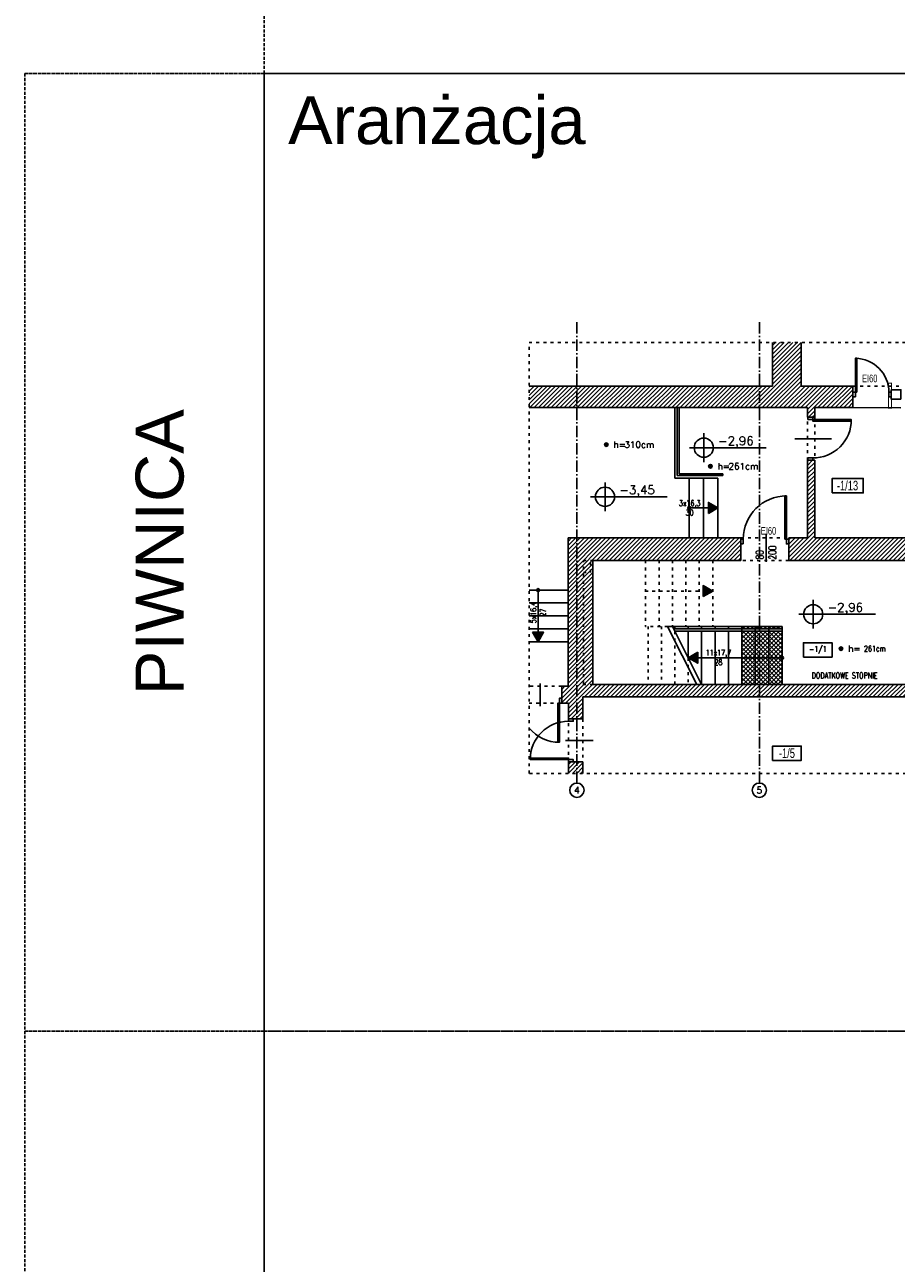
# Model space of a CAD drawing. Header units: millimetres. Extents: x 167273 to 188273, y -125105 to -88145.
# Tile 20 of 210: x 167273 to 169093, y -121590 to -119003. Entities that reach past the tile are written whole.
import ezdxf
from ezdxf.enums import TextEntityAlignment as Align

# ---------------------------------------------------------------- set-up
doc = ezdxf.new("R2010")
doc.units = ezdxf.units.MM
for name, pattern in [('ACAD_ISO03W100', [30, 12, -18]), ('ACAD_ISO10W100', [18, 12, -3, 0, -3]), ('HIDDEN', [9.525, 6.35, -3.175])]:
    doc.linetypes.add(name, pattern=pattern)
for name, color, linetype in [('!_ppoz', 10, 'Continuous'), ('a-op_drzwi', 40, 'Continuous'), ('a-op_text', 9, 'Continuous'), ('a-osie', 1, 'ACAD_ISO10W100'), ('a-poziomy', 9, 'Continuous'), ('b-cienka', 9, 'Continuous'), ('b-drzwi', 6, 'Continuous'), ('b-przerywana1', 9, 'ACAD_ISO03W100'), ('b-widokowa', 7, 'Continuous'), ('b-ściany', 2, 'Continuous'), ('h-hatch', 8, 'Continuous'), ('opis text', 9, 'Continuous')]:
    doc.layers.add(name, color=color, linetype=linetype)
doc.layers.add('x-revclouds', color=190, linetype='HIDDEN', plot=False)
doc.styles.add('PPAB_100', font='romans.shx', dxfattribs={"width": 0.7, "height": 12})
doc.styles.add('PPAB_200', font='ARIAL.TTF', dxfattribs={"height": 50})
doc.styles.add('PPAB_50', font='romans.shx', dxfattribs={"width": 0.7, "height": 8})
pattern_1 = [(45, (-27340.6366, 31489.7547), (-4.49012806, 4.49012806), [])]

# ---------------------------------------------------------------- blocks, each defined once
blk = doc.blocks.new('wysokosc')
at = {"layer": 'a-poziomy'}
h = blk.add_hatch(color=256, dxfattribs=at)
edge = h.paths.add_edge_path()
edge.add_arc((0, 0), 2.5, 0, 360)
blk.add_circle((0, 0), 2.5, dxfattribs=at)
at = {"layer": 'a-poziomy', "style": 'PPAB_50'}
blk.add_text('h=', height=9, dxfattribs=at).set_placement((10, 0), align=Align.MIDDLE_LEFT)
blk.add_attdef('WYSOKOSC', text='', height=9, dxfattribs=at).set_placement((25, 0), align=Align.MIDDLE_LEFT)
blk = doc.blocks.new('kotapozioma')
for p, q in [((49330.1, 104.4), (49330.1, 134.4)), ((49315.1, 119.4), (49395.1, 119.4))]:
    blk.add_line(p, q)
blk.add_circle((49330.1, 119.4), 10)
at = {"layer": 'opis text', "style": 'PPAB_50'}
for tag, p in [('ZNAK', (49345.1, 119.4)), ('WARTOSC', (49355.1, 119.4))]:
    blk.add_attdef(tag, text='', height=9, dxfattribs=at).set_placement(p, align=Align.BOTTOM_LEFT)

msp = doc.modelspace()

# ---------------------------------------------------------------- hatches: boundary and pattern name
at = {"layer": 'b-cienka'}
h = msp.add_hatch(color=256, dxfattribs=at)
h.paths.add_polyline_path([(168720.59, -120012.52), (168720.81, -120012.39), (168700.89, -120000.89), (168700.89, -120012.52)])
h.paths.add_polyline_path([(168700.89, -120012.52), (168700.89, -120023.89), (168720.59, -120012.52)])
h = msp.add_hatch(color=256, dxfattribs=at)
h.paths.add_polyline_path([(168709.59, -120186.02), (168709.81, -120185.89), (168689.89, -120174.39), (168689.89, -120186.02)])
h.paths.add_polyline_path([(168689.89, -120186.02), (168689.89, -120197.39), (168709.59, -120186.02)])
h = msp.add_hatch(color=256, dxfattribs=at)
h.paths.add_polyline_path([(168345.18, -120291.67), (168345.31, -120291.89), (168356.81, -120271.98), (168345.18, -120271.98)])
h.paths.add_polyline_path([(168345.18, -120271.98), (168333.81, -120271.98), (168345.18, -120291.67)])
h = msp.add_hatch(color=256, dxfattribs=at)
h.paths.add_polyline_path([(168659.04, -120325.26), (168658.81, -120325.39), (168678.73, -120336.89), (168678.73, -120325.26)])
h.paths.add_polyline_path([(168678.73, -120325.26), (168678.73, -120313.89), (168659.04, -120325.26)])
at = {"layer": 'h-hatch'}
h = msp.add_hatch(dxfattribs=at)
h.set_pattern_fill('ANSI31', color=256, scale=2, style=0)
h.set_pattern_definition(pattern_1)
h.paths.add_polyline_path([(169002.81, -119757.89), (168894.81, -119757.89), (168894.81, -119666.89), (168834.81, -119666.89), (168834.81, -119757.89), (168326.52, -119757.89), (168326.52, -119802.89), (168907.81, -119802.89), (168907.81, -119822.89), (168922.81, -119822.89), (168922.81, -119802.89), (169002.81, -119802.89)])
h = msp.add_hatch(dxfattribs=at)
h.set_pattern_fill('ANSI31', color=256, scale=2, style=0)
h.set_pattern_definition(pattern_1)
h.paths.add_polyline_path([(168438.81, -120542.89), (168408.81, -120542.89), (168408.81, -120566.89), (168438.81, -120566.89)])
h.paths.add_polyline_path([(169217.81, -119880.89), (169175.81, -119880.89), (169175.81, -120074.89), (168922.81, -120074.89), (168922.81, -119912.89), (168907.81, -119912.89), (168907.81, -120074.89), (168868.81, -120074.89), (168868.81, -120121.89), (169175.81, -120121.89), (169175.81, -120192.89), (169217.81, -120192.89)])
h = msp.add_hatch(dxfattribs=at)
h.set_pattern_fill('ANSI31', color=256, scale=2, style=0)
h.set_pattern_definition(pattern_1)
h.paths.add_polyline_path([(171109.81, -120375.89), (171089.81, -120375.89), (171089.81, -119953.89), (171045.81, -119953.89), (171045.81, -120375.89), (169217.81, -120375.89), (169217.81, -120277.39), (169175.81, -120277.39), (169175.81, -120380.89), (168459.81, -120380.89), (168459.81, -120121.89), (168768.81, -120121.89), (168768.81, -120074.89), (168407.81, -120074.89), (168407.81, -120384.89), (168394.81, -120384.89), (168394.81, -120419.89), (168408.81, -120419.89), (168408.81, -120452.89), (168438.81, -120452.89), (168438.81, -120406.89), (169175.81, -120406.89), (169175.81, -120566.89), (169217.81, -120566.89), (169217.81, -120423.89), (171109.81, -120423.89)])
h = msp.add_hatch(dxfattribs=at)
h.set_pattern_fill('ANSI37', color=256, scale=2, style=0)
h.set_pattern_definition([(45, (-27340.6366, 31489.7547), (-4.49012806, 4.49012806), []), (135, (-27340.6366, 31489.7547), (-4.49012806, -4.49012806), [])])
h.paths.add_polyline_path([(168798.81, -120269.89), (168770.81, -120269.89), (168770.81, -120325.39), (168798.81, -120325.39)])
h.paths.add_polyline_path([(168798.81, -120325.39), (168770.81, -120325.39), (168770.81, -120380.89), (168798.81, -120380.89)])
h.paths.add_polyline_path([(168807.31, -120325.39), (168798.81, -120325.39), (168798.81, -120380.89), (168807.31, -120380.89)])
h.paths.add_polyline_path([(168807.31, -120269.89), (168798.81, -120269.89), (168798.81, -120325.39), (168807.31, -120325.39)])
h.paths.add_polyline_path([(168826.81, -120269.89), (168807.31, -120269.89), (168807.31, -120325.39), (168826.81, -120325.39)])
h.paths.add_polyline_path([(168854.81, -120328.39, -0.4142136), (168851.81, -120325.39), (168826.81, -120325.39), (168826.81, -120380.89), (168854.81, -120380.89)])
h.paths.add_polyline_path([(168826.81, -120325.39), (168807.31, -120325.39), (168807.31, -120380.89), (168826.81, -120380.89)])
h.paths.add_polyline_path([(168854.81, -120269.89), (168826.81, -120269.89), (168826.81, -120325.39), (168851.81, -120325.39, -0.4142136), (168854.81, -120322.39)])
h.paths.add_polyline_path([(168854.81, -120259.89), (168826.81, -120259.89), (168826.81, -120264.89), (168854.81, -120264.89)])
h.paths.add_polyline_path([(168826.81, -120259.89), (168807.31, -120259.89), (168807.31, -120264.89), (168826.81, -120264.89)])
h.paths.add_polyline_path([(168798.81, -120259.89), (168770.81, -120259.89), (168770.81, -120264.89), (168798.81, -120264.89)])
h = msp.add_hatch(dxfattribs=at)
h.set_pattern_fill('ANSI37', color=256, style=0)
h.set_pattern_definition([(45, (-27340.6366, 31489.7547), (-2.24506403, 2.24506403), []), (135, (-27340.6366, 31489.7547), (-2.24506403, -2.24506403), [])])
h.paths.add_polyline_path([(168807.31, -120259.89), (168798.81, -120259.89), (168798.81, -120264.89), (168807.31, -120264.89)])

# ---------------------------------------------------------------- linework, layer by layer
at = {"layer": '!_ppoz'}
for points in [[(169007.75, -119770.39), (169010.75, -119770.39), (169010.75, -119699.89), (169007.75, -119699.89)], [(169007.75, -119780.39), (169002.75, -119780.39), (169002.75, -119770.39), (169007.75, -119770.39)], [(169082.75, -119780.39), (169077.75, -119780.39), (169077.75, -119770.39), (169082.75, -119770.39)], [(169102.75, -119785.39), (169082.75, -119785.39), (169082.75, -119765.39), (169102.75, -119765.39)], [(168863.81, -120077.39), (168860.81, -120077.39), (168860.79, -119987.39), (168863.79, -119987.39)], [(168773.81, -120087.39), (168768.81, -120087.39), (168768.81, -120077.39), (168773.81, -120077.39)], [(168868.81, -120087.39), (168863.81, -120087.39), (168863.81, -120077.39), (168868.81, -120077.39)]]:
    msp.add_lwpolyline(points, close=True, dxfattribs=at)
at = {"layer": '!_ppoz', "linetype": 'HIDDEN', "const_width": 2}
msp.add_lwpolyline([(169083.23, -119803.89), (169077.23, -119803.89), (169077.23, -119751.89), (169083.23, -119751.89)], close=True, dxfattribs=at)
at = {"layer": '!_ppoz'}
for centre, radius, start, end in [((169006.89, -119770.75), 70.86, 0.2378, 89.32444), ((168863.81, -120077.39), 90, 90, 180)]:
    msp.add_arc(centre, radius, start, end, dxfattribs=at)
at = {"layer": 'a-op_drzwi'}
for p, q in [((168881.58, -119867.89), (168958.05, -119867.89)), ((168821.31, -120124.99), (168821.31, -120066.66)), ((168349.81, -120378.72), (168349.81, -120426.14)), ((168459.99, -120497.89), (168402.57, -120497.89))]:
    msp.add_line(p, q, dxfattribs=at)
at = {"layer": 'a-op_text', "ltscale": 0.5}
for points in [[(168959.33, -119980.88), (168959.33, -119950.88), (169024.33, -119950.88), (169024.33, -119980.88)], [(168899.28, -120324.02), (168899.28, -120294.02), (168959.28, -120294.02), (168959.28, -120324.02)], [(168834.84, -120539.66), (168834.84, -120509.66), (168894.84, -120509.66), (168894.84, -120539.66)]]:
    msp.add_lwpolyline(points, close=True, dxfattribs=at)
at = {"layer": 'a-osie', "ltscale": 2}
for p, q in [((168426.31, -120586.88), (168426.31, -119623.89)), ((168807.31, -120586.88), (168807.31, -119623.89))]:
    msp.add_line(p, q, dxfattribs=at)
at = {"layer": 'a-osie', "linetype": 'Continuous', "ltscale": 0.5}
for centre in [(168426.31, -120601.89), (168807.31, -120601.89)]:
    msp.add_circle(centre, 15, dxfattribs=at)
at = {"layer": 'b-cienka'}
for p, q in [((168635.81, -119944.89), (168635.81, -119802.89)), ((168639.81, -119940.89), (168639.81, -119802.89)), ((168639.81, -119940.89), (168730.81, -119940.89)), ((168730.81, -119944.89), (168730.81, -119940.89)), ((168635.81, -119944.89), (168730.81, -119944.89)), ((168660.81, -120012.39), (168720.81, -120012.39)), ((168345.31, -120183.89), (168345.31, -120291.89)), ((168854.81, -120325.39), (168658.81, -120325.39))]:
    msp.add_line(p, q, dxfattribs=at)
for points in [[(168700.89, -120023.89), (168700.89, -120000.89), (168720.81, -120012.39)], [(168689.89, -120197.39), (168689.89, -120174.39), (168709.81, -120185.89)], [(168333.81, -120271.98), (168356.81, -120271.98), (168345.31, -120291.89)], [(168678.73, -120313.89), (168678.73, -120336.89), (168658.81, -120325.39)]]:
    msp.add_lwpolyline(points, close=True, dxfattribs=at)
for centre in [(168660.81, -120012.39), (168345.31, -120183.89), (168854.81, -120325.39)]:
    msp.add_circle(centre, 3, dxfattribs=at)
at = {"layer": 'b-drzwi'}
for points in [[(168908.81, -119827.89), (168908.81, -119822.89), (168918.81, -119822.89), (168918.81, -119827.89)], [(168918.81, -119827.89), (168918.81, -119830.89), (168999.31, -119830.89), (168999.31, -119827.89)], [(168908.81, -119912.89), (168908.81, -119907.89), (168918.81, -119907.89), (168918.81, -119912.89)], [(168389.81, -120419.89), (168386.81, -120419.89), (168386.81, -120501.89), (168389.81, -120501.89)], [(168394.81, -120419.89), (168389.81, -120419.89), (168389.81, -120409.89), (168394.81, -120409.89)], [(168408.81, -120457.89), (168408.81, -120452.89), (168418.81, -120452.89), (168418.81, -120457.89)], [(168408.81, -120537.89), (168408.81, -120534.89), (168328.81, -120534.89), (168328.81, -120537.89)], [(168408.81, -120542.89), (168408.81, -120537.89), (168418.81, -120537.89), (168418.81, -120542.89)]]:
    msp.add_lwpolyline(points, close=True, dxfattribs=at)
for centre, radius, start, end in [((168919.66, -119828.24), 79.65, 269.34576, 0.27099), ((168408.81, -120537.89), 80, 90, 180), ((168389.81, -120419.89), 82, 219.4809, 270)]:
    msp.add_arc(centre, radius, start, end, dxfattribs=at)
at = {"layer": 'b-przerywana1', "ltscale": 0.5}
for p, q in [((169002.81, -119757.89), (169102.81, -119757.89)), ((168907.81, -119912.89), (168907.81, -119822.89)), ((168922.81, -119822.89), (168922.81, -119912.89)), ((168768.81, -120074.89), (168868.81, -120074.89)), ((168439.81, -120380.89), (168439.81, -120121.89)), ((168439.81, -120121.89), (168459.81, -120121.89)), ((168454.81, -120146.89), (168454.81, -120121.89)), ((168569.81, -120121.89), (168569.81, -120259.89)), ((168569.81, -120121.89), (168569.81, -120259.89)), ((168597.81, -120121.89), (168597.81, -120259.89)), ((168625.81, -120121.89), (168625.81, -120259.89)), ((168653.81, -120121.89), (168653.81, -120259.89)), ((168681.81, -120121.89), (168681.81, -120259.89)), ((168709.81, -120121.89), (168709.81, -120259.89)), ((168868.81, -120121.89), (168768.81, -120121.89)), ((168439.81, -120146.89), (168454.81, -120146.89)), ((168709.81, -120185.89), (168569.81, -120185.89)), ((168615.77, -120259.89), (168569.81, -120259.89)), ((168574.81, -120259.89), (168574.81, -120380.89)), ((168602.81, -120259.89), (168602.81, -120380.89)), ((168630.81, -120269.89), (168630.81, -120380.89)), ((168658.81, -120325.39), (168658.81, -120380.89)), ((168459.81, -120380.89), (168439.81, -120380.89)), ((168394.81, -120384.89), (168326.52, -120384.89)), ((168326.52, -120419.89), (168394.81, -120419.89)), ((168408.81, -120542.89), (168408.81, -120452.89)), ((168438.81, -120452.89), (168438.81, -120542.89))]:
    msp.add_line(p, q, dxfattribs=at)
msp.add_lwpolyline([(168326.52, -120566.89), (168326.52, -119666.89), (172353.25, -119666.89), (172353.25, -120566.89)], close=True, dxfattribs=at)
at = {"layer": 'b-widokowa'}
for p, q in [((168630.81, -119949.89), (168630.81, -119802.89)), ((169002.81, -119802.89), (169102.81, -119803.13)), ((168630.81, -119949.89), (168720.81, -119949.89)), ((168660.81, -119949.89), (168660.81, -120074.89)), ((168690.81, -119949.89), (168690.81, -120074.89)), ((168720.81, -119949.89), (168720.81, -120074.89)), ((168326.52, -120183.89), (168407.81, -120183.89)), ((168326.52, -120210.89), (168407.81, -120210.89)), ((168326.52, -120237.89), (168407.81, -120237.89)), ((168326.52, -120264.89), (168407.81, -120264.89)), ((168615.77, -120259.89), (168854.81, -120259.89)), ((168628.29, -120264.89), (168854.81, -120264.89)), ((168630.81, -120264.89), (168630.81, -120259.89)), ((168630.81, -120269.89), (168854.81, -120269.89)), ((168658.81, -120264.89), (168658.81, -120259.89)), ((168658.81, -120325.39), (168658.81, -120269.89)), ((168686.81, -120264.89), (168686.81, -120259.89)), ((168686.81, -120380.89), (168686.81, -120269.89)), ((168714.81, -120264.89), (168714.81, -120259.89)), ((168714.81, -120380.89), (168714.81, -120269.89)), ((168742.81, -120264.89), (168742.81, -120259.89)), ((168742.81, -120380.89), (168742.81, -120269.89)), ((168770.81, -120380.89), (168770.81, -120259.89)), ((168798.81, -120380.89), (168798.81, -120259.89)), ((168826.81, -120380.89), (168826.81, -120259.89)), ((168854.81, -120380.89), (168854.81, -120259.89)), ((168326.52, -120291.89), (168407.81, -120291.89))]:
    msp.add_line(p, q, dxfattribs=at)
at = {"layer": 'b-ściany'}
for p, q in [((168834.81, -119666.89), (168834.81, -119757.89)), ((168894.81, -119666.89), (168894.81, -119757.89)), ((168326.52, -119757.89), (168834.81, -119757.89)), ((168894.81, -119757.89), (169002.81, -119757.89)), ((169002.81, -119802.89), (169002.81, -119757.89)), ((168326.52, -119802.89), (168606.42, -119802.89)), ((168326.52, -119802.89), (168907.81, -119802.89)), ((168907.81, -119822.89), (168907.81, -119802.89)), ((168922.81, -119822.89), (168922.81, -119802.89)), ((168922.81, -119802.89), (168969.81, -119802.89)), ((168922.81, -119802.89), (169002.81, -119802.89)), ((168907.81, -119822.89), (168922.81, -119822.89)), ((168907.81, -120074.89), (168907.81, -119912.89)), ((168907.81, -119912.89), (168922.81, -119912.89)), ((168922.81, -120074.89), (168922.81, -119912.89)), ((168407.81, -120384.89), (168407.81, -120074.89)), ((168407.81, -120074.89), (168768.81, -120074.89)), ((168768.81, -120121.89), (168768.81, -120074.89)), ((168868.81, -120121.89), (168868.81, -120074.89)), ((168868.81, -120074.89), (168907.81, -120074.89)), ((169175.81, -120074.89), (168922.81, -120074.89)), ((168459.81, -120121.89), (168768.81, -120121.89)), ((168459.81, -120380.89), (168459.81, -120121.89)), ((168868.81, -120121.89), (169175.81, -120121.89)), ((168615.77, -120259.89), (168676.81, -120380.89)), ((168625.77, -120259.89), (168686.81, -120380.89)), ((168459.81, -120380.89), (169175.81, -120380.89)), ((168394.81, -120419.89), (168394.81, -120384.89)), ((168394.81, -120384.89), (168407.81, -120384.89)), ((168438.81, -120406.89), (168438.81, -120452.89)), ((168438.81, -120406.89), (169175.81, -120406.89)), ((168394.81, -120419.89), (168408.81, -120419.89)), ((168408.81, -120419.89), (168408.81, -120452.89)), ((168408.81, -120452.89), (168438.81, -120452.89)), ((168408.81, -120542.89), (168408.81, -120566.89)), ((168408.81, -120542.89), (168438.81, -120542.89)), ((168438.81, -120542.89), (168438.81, -120566.89))]:
    msp.add_line(p, q, dxfattribs=at)
at = {"layer": 'x-revclouds'}
for points in [[(182773.44, -119104.89), (167773.44, -119104.89), (167773.44, -114104.89), (182773.44, -114104.89)], [(167273.44, -121104.89), (167773.44, -121104.89), (167773.44, -119104.89), (167273.44, -119104.89)], [(167773.44, -121104.89), (173273.44, -121104.89), (173273.44, -119104.89), (167773.44, -119104.89)], [(167273.44, -123104.89), (167773.44, -123104.89), (167773.44, -121104.89), (167273.44, -121104.89)], [(167773.44, -123104.89), (173273.44, -123104.89), (173273.44, -121104.89), (167773.44, -121104.89)]]:
    msp.add_lwpolyline(points, close=True, dxfattribs=at)
for points in [[(167273.44, -119104.89), (167773.44, -119104.89)], [(167273.44, -121104.89), (167773.44, -121104.89)]]:
    msp.add_lwpolyline(points, dxfattribs=at)

# ---------------------------------------------------------------- block references
at = {"layer": 'a-poziomy'}
ref = msp.add_blockref('wysokosc', (168487.73, -119880.18), dxfattribs=dict(at, xscale=1.5, yscale=1.5, zscale=1.5))
ref.add_attrib('WYS', '   310cm', dxfattribs={"height": 13.5, "style": 'PPAB_50'}).set_placement((168495.23, -119880.18), align=Align.MIDDLE_LEFT)
ref = msp.add_blockref('wysokosc', (168705.14, -119925.31), dxfattribs=dict(at, xscale=1.5, yscale=1.5, zscale=1.5))
ref.add_attrib('WYS', '   261cm', dxfattribs={"height": 13.5, "style": 'PPAB_50'}).set_placement((168712.64, -119925.31), align=Align.MIDDLE_LEFT)
ref = msp.add_blockref('wysokosc', (168977.82, -120306.2), dxfattribs=dict(at, xscale=1.5, yscale=1.5, zscale=1.5))
ref.add_attrib('WYS', '      261cm', dxfattribs={"height": 12, "style": 'PPAB_100', "width": 0.7}).set_placement((168985.32, -120306.2), align=Align.MIDDLE_LEFT)
at = {"layer": 'opis text', "xscale": 2, "yscale": 2, "zscale": 2}
for p, values in [((70031.04, -120125.34), {'WARTOSC': '2,96', 'ZNAK': '-'}), ((69824.82, -120227.88), {'WARTOSC': '3,45', 'ZNAK': '-'}), ((70259.46, -120473.28), {'WARTOSC': '2,96', 'ZNAK': '-'})]:
    msp.add_blockref('kotapozioma', p, dxfattribs=at).add_auto_attribs(values)

# ---------------------------------------------------------------- texts
at = {"layer": '!_ppoz', "char_height": 16, "width": 2937.189, "attachment_point": 4, "style": 'PPAB_100'}
for insert in [(169021.59, -119742.01), (168810.33, -120060.34)]:
    msp.add_mtext('{\\fArial|b0|i0|c238|p34;EI60}', dxfattribs=dict(at, insert=insert))
at = {"layer": 'a-op_drzwi', "ltscale": 0.5, "insert": (168821.31, -120119.99), "char_height": 16, "width": 2937.189, "attachment_point": 4, "rotation": 90, "style": 'PPAB_100'}
msp.add_mtext('80\\P200', dxfattribs=at)
at = {"layer": 'a-op_text', "ltscale": 0.5, "attachment_point": 5, "style": 'PPAB_100'}
for s, insert, char_height, width in [('{\\fArial|b0|i0|c0|p34;-1/\\fArial|b0|i0|c238|p34;13}', (168991.33, -119965.88), 20, 60), ('{\\Fromans.shx|c238;3}x1{\\Fromans.shx|c238;6,3}\\P30', (168661.72, -120012.39), 12, 104.3033), ('-1/1', (168929.28, -120309.02), 12, 60), ('{\\Fromans.shx|c238;11}x1{\\Fromans.shx|c238;7,7}\\P28', (168721.65, -120324.59), 12, 104.3033), ('{\\Fromans.shx|c238;DODATKOWE STOPNIE}', (168985.42, -120362.32), 12, 463.3171), ('{\\fArial|b0|i0|c0|p34;-1/\\fArial|b0|i0|c238|p34;5}', (168864.84, -120524.66), 20, 60)]:
    msp.add_mtext(s, dxfattribs=dict(at, insert=insert, char_height=char_height, width=width))
at = {"layer": 'a-op_text', "ltscale": 0.5, "insert": (168345.31, -120230.82), "char_height": 12, "width": 104.3033, "attachment_point": 5, "rotation": 90, "style": 'PPAB_100'}
msp.add_mtext('{\\Fromans.shx|c238;5}x{\\Fromans.shx|c238;16,4}\\P2{\\Fromans.shx|c238;7}', dxfattribs=at)
at = {"layer": 'a-osie', "style": 'PPAB_100'}
for s, p in [('4', (168426.31, -120601.89)), ('5', (168807.31, -120601.89))]:
    msp.add_text(s, height=13.5, dxfattribs=at).set_placement(p, align=Align.MIDDLE_CENTER)
at = {"layer": 'x-revclouds', "insert": (168133.8, -119217.63), "char_height": 100, "width": 2640.1357, "attachment_point": 5, "style": 'PPAB_200'}
msp.add_mtext('{\\fArial|b0|i0|c238|p34;Aranżacja}', dxfattribs=at)
at = {"layer": 'x-revclouds', "insert": (167555.63, -120104.89), "char_height": 100, "width": 2000, "attachment_point": 5, "rotation": 90, "style": 'PPAB_200'}
msp.add_mtext('{\\fArial|b0|i0|c238|p34;PIWNICA}', dxfattribs=at)

doc.saveas('drawing.dxf')
